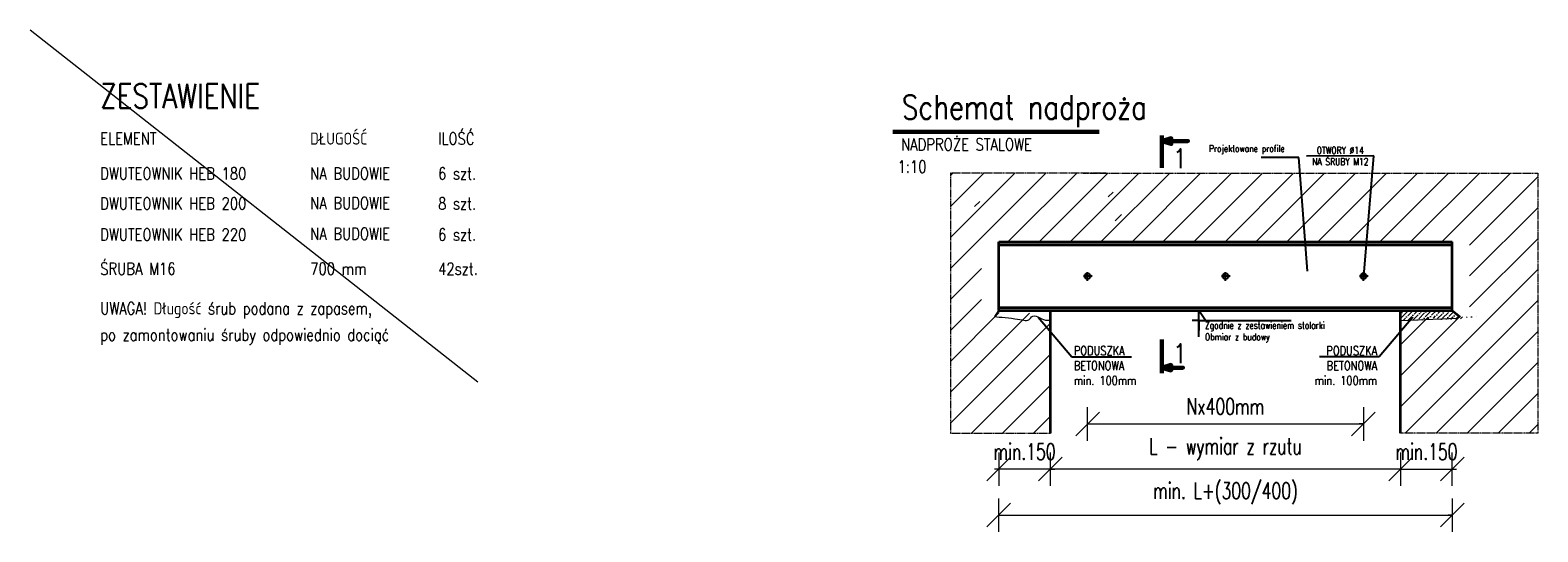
# Model space of a CAD drawing. Header units: millimetres. Extents: x 31572 to 48459, y -30932 to -25028.
# Tile 1 of 6: x 31572 to 35942, y -30613 to -29157. Entities that reach past the tile are written whole.
import ezdxf
from ezdxf.enums import TextEntityAlignment as Align

# ---------------------------------------------------------------- set-up
doc = ezdxf.new("R2010")
doc.units = ezdxf.units.MM
doc.header["$LTSCALE"] = 10
doc.linetypes.add('CENTERX2', pattern=[4, 2.5, -0.5, 0.5, -0.5])
doc.linetypes.add('HIDDEN', pattern=[0.375, 0.25, -0.125])
for name, color, linetype in [('C_axes', 1, 'CENTERX2'), ('C_contour2', 2, 'Continuous'), ('C_contour3', 3, 'Continuous'), ('C_contour_Hid', 13, 'HIDDEN'), ('C_dimension', 9, 'Continuous')]:
    doc.layers.add(name, color=color, linetype=linetype)
for name, color, linetype, lineweight in [('C_contour6', 4, 'Continuous', 60), ('C_hatch', 8, 'Continuous', 5), ('P-Linia1', 3, 'Continuous', 35), ('P-Linia4', 9, 'Continuous', 5), ('P-Szraf', 251, 'Continuous', 5), ('P-Wymiar', 254, 'Continuous', 9)]:
    doc.layers.add(name, color=color, linetype=linetype, lineweight=lineweight)
doc.styles.add('ROMANS', font='romans.shx', dxfattribs={"width": 0.7})
doc.styles.add('SIMPLEX', font='simplex.shx', dxfattribs={"width": 0.8})
doc.dimstyles.new('A25', dxfattribs={"dimscale": 27, "dimtxt": 1.75, "dimasz": 0.1, "dimexe": 0, "dimexo": 0, "dimgap": 1, "dimtad": 1, "dimdec": 0, "dimrnd": 1, "dimdsep": 46, "dimtxsty": 'ROMANS', "dimblk": '[[[[[[[[', "dimcen": 2, "dimdle": 2, "dimse1": 1, "dimse2": 1, "dimclrd": 256, "dimclrt": 1, "dimadec": 0, "dimazin": 0, "dimtfac": 1, "dimtdec": 0, "dimtix": 1, "dimtmove": 2, "dimatfit": 3, "dimldrblk": '[[[[[[[[', "dimfxl": 0, "dimtvp": 0.6, "dimtolj": 1, "dimlwd": -1, "dimarcsym": 0})
doc.dimstyles.new('C_1_10', dxfattribs={"dimtxt": 20, "dimasz": 14, "dimexe": 14, "dimexo": 14, "dimgap": 6, "dimtad": 1, "dimdec": 1, "dimrnd": 1, "dimzin": 9, "dimtxsty": 'SIMPLEX', "dimblk": 'ARCHTICK', "dimcen": 14, "dimdle": 14, "dimclrd": 256, "dimclre": 256, "dimclrt": 1, "dimadec": 1, "dimazin": 2, "dimtfac": 1, "dimtdec": 1, "dimtix": 1, "dimtmove": 2, "dimatfit": 3, "dimfxl": 14, "dimtvp": 1, "dimtolj": 1, "dimtzin": 0, "dimlwd": -1, "dimlwe": -1, "dimarcsym": 0})

# ---------------------------------------------------------------- blocks, each defined once
blk = doc.blocks.new('_ArchTick')
at = {"color": 0, "linetype": 'ByBlock', "const_width": 0.15}
blk.add_lwpolyline([(-0.5, -0.5), (0.5, 0.5)], dxfattribs=at)
blk = doc.blocks.new('[[[[[[[[')
at = {"layer": 'P-Wymiar'}
for p, q in [((0, 18), (0, -18)), ((-12.7, -12.7), (12.7, 12.7)), ((0, 0), (-4.6, 0))]:
    blk.add_line(p, q, dxfattribs=at)
blk = doc.blocks.new('*D24')
at = {"layer": 'DefPoints', "color": 0, "transparency": 16777216}
for p in [(35694.2, -29870.9), (35544.2, -29970.9), (35694.2, -30430.8)]:
    blk.add_point(p, dxfattribs=at)
at = {"layer": 'P-Wymiar', "transparency": 16777216}
for p, q in [((35541.5, -30430.8), (35538.8, -30430.8)), ((35544.2, -30430.8), (35694.2, -30430.8)), ((35696.9, -30430.8), (35699.6, -30430.8))]:
    blk.add_line(p, q, dxfattribs=at)
at = {"layer": 'P-Wymiar', "transparency": 16777216, "xscale": 2.7, "yscale": 2.7, "zscale": 2.7}
blk.add_blockref('[[[[[[[[', (35544.2, -30430.8), dxfattribs=at)
at = {"layer": 'P-Wymiar', "transparency": 16777216, "xscale": 2.7, "yscale": 2.7, "zscale": 2.7, "rotation": 180}
blk.add_blockref('[[[[[[[[', (35694.2, -30430.8), dxfattribs=at)
at = {"layer": 'P-Wymiar', "color": 1, "transparency": 16777216, "insert": (35619.2, -30380.2), "char_height": 47.25, "attachment_point": 5, "style": 'ROMANS'}
blk.add_mtext('\\A1;min.150', dxfattribs=at)
blk = doc.blocks.new('*D25')
at = {"layer": 'DefPoints', "color": 0, "transparency": 16777216}
for p in [(34379.2, -29870.9), (35694.2, -29870.9), (35694.2, -30564.3)]:
    blk.add_point(p, dxfattribs=at)
at = {"layer": 'P-Wymiar', "transparency": 16777216}
blk.add_line((34381.9, -30564.3), (35691.5, -30564.3), dxfattribs=at)
at = {"layer": 'P-Wymiar', "transparency": 16777216, "xscale": 2.7, "yscale": 2.7, "zscale": 2.7, "rotation": 180}
blk.add_blockref('[[[[[[[[', (34379.2, -30564.3), dxfattribs=at)
at = {"layer": 'P-Wymiar', "transparency": 16777216, "xscale": 2.7, "yscale": 2.7, "zscale": 2.7}
blk.add_blockref('[[[[[[[[', (35694.2, -30564.3), dxfattribs=at)
at = {"layer": 'P-Wymiar', "color": 1, "transparency": 16777216, "insert": (35036.7, -30501.3), "char_height": 47.25, "attachment_point": 5, "style": 'ROMANS'}
blk.add_mtext('\\A1;min. L+(300/400)', dxfattribs=at)
blk = doc.blocks.new('*D26')
at = {"layer": 'DefPoints', "color": 0, "transparency": 16777216}
for p in [(34529.2, -30016.9), (35544.2, -30016.9), (34529.2, -30430.8)]:
    blk.add_point(p, dxfattribs=at)
at = {"layer": 'P-Wymiar', "transparency": 16777216}
blk.add_line((35541.5, -30430.8), (34531.9, -30430.8), dxfattribs=at)
at = {"layer": 'P-Wymiar', "transparency": 16777216, "xscale": 2.7, "yscale": 2.7, "zscale": 2.7, "rotation": 180}
blk.add_blockref('[[[[[[[[', (34529.2, -30430.8), dxfattribs=at)
at = {"layer": 'P-Wymiar', "transparency": 16777216, "xscale": 2.7, "yscale": 2.7, "zscale": 2.7}
blk.add_blockref('[[[[[[[[', (35544.2, -30430.8), dxfattribs=at)
at = {"layer": 'P-Wymiar', "color": 1, "transparency": 16777216, "insert": (35036.7, -30372.3), "char_height": 47.25, "attachment_point": 5, "style": 'ROMANS'}
blk.add_mtext('\\A1;L - wymiar z rzutu', dxfattribs=at)
blk = doc.blocks.new('*D27')
at = {"layer": 'DefPoints', "color": 0, "transparency": 16777216}
for p in [(34379.2, -29870.9), (34529.2, -30016.9), (34379.2, -30430.8)]:
    blk.add_point(p, dxfattribs=at)
at = {"layer": 'P-Wymiar', "transparency": 16777216}
for p, q in [((34376.5, -30430.8), (34373.8, -30430.8)), ((34529.2, -30430.8), (34379.2, -30430.8)), ((34531.9, -30430.8), (34534.6, -30430.8))]:
    blk.add_line(p, q, dxfattribs=at)
at = {"layer": 'P-Wymiar', "transparency": 16777216, "xscale": 2.7, "yscale": 2.7, "zscale": 2.7}
blk.add_blockref('[[[[[[[[', (34379.2, -30430.8), dxfattribs=at)
at = {"layer": 'P-Wymiar', "transparency": 16777216, "xscale": 2.7, "yscale": 2.7, "zscale": 2.7, "rotation": 180}
blk.add_blockref('[[[[[[[[', (34529.2, -30430.8), dxfattribs=at)
at = {"layer": 'P-Wymiar', "color": 1, "transparency": 16777216, "insert": (34454.2, -30380.2), "char_height": 47.25, "attachment_point": 5, "style": 'ROMANS'}
blk.add_mtext('\\A1;min.150', dxfattribs=at)
blk = doc.blocks.new('*U18')
at = {"layer": 'C_axes', "lineweight": 25}
for p, q in [((13.5, 0), (-13.5, 0)), ((0, -13.5), (0, 13.5)), ((13.5, 0), (-13.5, 0))]:
    blk.add_line(p, q, dxfattribs=at)
at = {"layer": 'C_contour2'}
blk.add_circle((0, 0), 8.5, dxfattribs=at)
blk = doc.blocks.new('*D28')
at = {"layer": 'DefPoints', "color": 0, "transparency": 16777216}
for p in [(34636.7, -29857.4), (35436.7, -29870.9), (35436.7, -30299.7)]:
    blk.add_point(p, dxfattribs=at)
at = {"layer": 'P-Wymiar', "transparency": 16777216}
blk.add_line((34639.4, -30299.7), (35434, -30299.7), dxfattribs=at)
at = {"layer": 'P-Wymiar', "transparency": 16777216, "xscale": 2.7, "yscale": 2.7, "zscale": 2.7, "rotation": 180}
blk.add_blockref('[[[[[[[[', (34636.7, -30299.7), dxfattribs=at)
at = {"layer": 'P-Wymiar', "transparency": 16777216, "xscale": 2.7, "yscale": 2.7, "zscale": 2.7}
blk.add_blockref('[[[[[[[[', (35436.7, -30299.7), dxfattribs=at)
at = {"layer": 'P-Wymiar', "color": 1, "transparency": 16777216, "insert": (35036.7, -30249), "char_height": 47.25, "attachment_point": 5, "style": 'ROMANS'}
blk.add_mtext('\\A1;Nx400mm', dxfattribs=at)

msp = doc.modelspace()

# ---------------------------------------------------------------- hatches: boundary and pattern name
at = {"layer": 'C_hatch'}
h = msp.add_hatch(dxfattribs=at)
h.set_pattern_fill('ANSI36', color=256, scale=3, style=0)
h.set_pattern_definition([(45, (32741.307, -37322.365), (5.051394, 18.521778), [23.8125, -4.7625, 0, -4.7625])])
h.paths.add_polyline_path([(35716.99, -29988.67), (35694.47, -29970.32), (35544.22, -29970.89), (35544.22, -29998.4), (35595.02, -29998.44), (35595.81, -29998.48), (35596.61, -29998.51), (35597.4, -29998.55), (35598.2, -29998.58), (35599, -29998.61), (35599.79, -29998.63), (35600.59, -29998.65), (35601.38, -29998.66), (35602.18, -29998.67), (35602.97, -29998.67), (35603.77, -29998.66), (35604.56, -29998.65), (35605.36, -29998.62), (35606.15, -29998.58), (35606.95, -29998.54), (35607.74, -29998.48), (35608.54, -29998.41), (35609.34, -29998.33), (35610.13, -29998.23), (35610.93, -29998.12), (35611.72, -29998.01), (35612.52, -29997.88), (35613.32, -29997.74), (35614.11, -29997.59), (35614.91, -29997.44), (35615.7, -29997.28), (35616.5, -29997.11), (35617.29, -29996.93), (35618.09, -29996.76), (35618.89, -29996.57), (35619.68, -29996.38), (35620.47, -29996.19), (35621.27, -29996), (35622.06, -29995.8), (35622.86, -29995.61), (35623.65, -29995.41), (35624.44, -29995.22), (35625.24, -29995.02), (35626.03, -29994.83), (35626.82, -29994.64), (35627.61, -29994.45), (35628.4, -29994.27), (35629.19, -29994.09), (35629.98, -29993.92), (35630.77, -29993.76), (35631.56, -29993.6), (35632.35, -29993.45), (35633.13, -29993.31), (35633.92, -29993.17), (35634.71, -29993.05), (35635.49, -29992.93), (35636.28, -29992.83), (35637.06, -29992.74), (35637.84, -29992.67), (35638.62, -29992.6), (35639.41, -29992.55), (35640.19, -29992.52), (35640.96, -29992.5), (35641.74, -29992.49), (35642.52, -29992.51), (35643.3, -29992.54), (35644.07, -29992.59), (35644.85, -29992.66), (35645.62, -29992.75), (35646.39, -29992.86), (35647.17, -29992.99), (35647.94, -29993.14), (35648.71, -29993.31), (35649.47, -29993.5), (35650.24, -29993.71), (35651.01, -29993.92), (35651.78, -29994.13), (35652.55, -29994.35), (35653.32, -29994.56), (35654.1, -29994.76), (35654.87, -29994.95), (35655.65, -29995.13), (35656.43, -29995.3), (35657.21, -29995.46), (35657.99, -29995.61), (35658.78, -29995.75), (35659.57, -29995.88), (35660.36, -29996), (35661.16, -29996.11), (35661.95, -29996.21), (35662.76, -29996.3), (35663.57, -29996.39), (35664.38, -29996.46), (35665.19, -29996.53), (35666.01, -29996.59), (35666.84, -29996.65), (35667.67, -29996.69), (35668.5, -29996.73), (35669.34, -29996.76), (35670.19, -29996.79), (35671.04, -29996.81), (35671.9, -29996.82), (35672.76, -29996.83), (35673.63, -29996.83), (35674.5, -29996.82), (35675.39, -29996.81), (35676.27, -29996.8), (35677.17, -29996.78), (35678.07, -29996.76), (35678.98, -29996.73), (35679.9, -29996.7), (35680.83, -29996.67), (35681.76, -29996.63), (35682.7, -29996.59), (35683.65, -29996.54), (35684.61, -29996.5), (35685.58, -29996.45), (35686.55, -29996.39), (35687.54, -29996.34), (35688.53, -29996.28), (35689.53, -29996.23), (35690.55, -29996.17), (35691.57, -29996.11), (35692.6, -29996.05), (35693.64, -29995.99), (35694.7, -29995.93), (35695.76, -29995.87), (35696.83, -29995.8), (35697.91, -29995.74), (35699, -29995.68), (35700.09, -29995.61), (35701.2, -29995.55), (35702.31, -29995.48), (35703.42, -29995.41), (35704.55, -29995.35), (35705.67, -29995.28), (35706.81, -29995.21), (35707.94, -29995.14), (35709.09, -29995.07), (35710.23, -29995), (35711.38, -29994.92), (35712.53, -29994.85), (35713.69, -29994.78), (35714.84, -29994.7), (35716, -29994.62), (35717.16, -29994.55), (35718.32, -29994.47), (35719.48, -29994.39), (35720.64, -29994.3), (35721.8, -29994.22), (35722.95, -29994.14), (35724.11, -29994.05), (35725.26, -29993.96), (35726.41, -29993.88), (35727.56, -29993.79), (35728.71, -29993.69), (35729.85, -29993.6), (35730.99, -29993.51), (35732.12, -29993.41), (35733.25, -29993.31), (35734.37, -29993.21), (35735.49, -29993.11), (35736.6, -29993.01), (35737.7, -29992.91), (35738.79, -29992.8), (35739.88, -29992.69), (35740.96, -29992.59), (35742.03, -29992.47), (35743.09, -29992.36), (35744.15, -29992.25), (35745.19, -29992.13), (35746.22, -29992.01), (35747.24, -29991.89), (35748.25, -29991.77), (35749.25, -29991.64), (35750.23, -29991.51), (35751.21, -29991.38), (35752.17, -29991.25), (35753.11, -29991.12), (35754.05, -29990.98), (35754.96, -29990.85), (35755.87, -29990.71), (35756.76, -29990.56), (35757.63, -29990.42), (35758.48, -29990.27), (35759.32, -29990.12), (35760.15, -29989.97), (35760.95, -29989.81), (35761.74, -29989.66), (35762.51, -29989.5), (35763.26, -29989.34), (35763.99, -29989.17), (35764.7, -29989), (35765.39, -29988.83), (35766.06, -29988.66), (35766.71, -29988.48)])
h = msp.add_hatch(dxfattribs=at)
h.set_pattern_fill('ANSI36', color=256, scale=3, style=0)
h.set_pattern_definition([(45, (32796.307, -37322.365), (5.051394, 18.521778), [23.8125, -4.7625, 0, -4.7625])])
h.paths.add_polyline_path([(34466.8, -29996.99), (34466.74, -29997.02), (34466.71, -29997.05)])
at = {"layer": 'P-Linia4'}
h = msp.add_hatch(dxfattribs=at)
h.set_pattern_fill('ANSI31', color=250, scale=20)
h.set_pattern_definition([(45, (-2581.394, -18245.875), (-44.90128, 44.90128), [])])
edge = h.paths.add_edge_path(flags=16)
edge.add_arc((34336.71, -29681.33), 30, 0, 360)
h.paths.add_polyline_path([(34677.92, -29618.29), (34704.92, -29610.19), (34704.92, -29618.29), (34704.92, -29626.39)], flags=16)
h.paths.add_polyline_path([(34696.7, -29710.78), (34735.37, -29710.78), (34735.37, -29626.78), (34696.7, -29626.78)], flags=16)
h.paths.add_polyline_path([(34335.9, -29706.64), (34332.52, -29706.64), (34332.52, -29656.02), (34335.9, -29656.02)], flags=0)
h.paths.add_polyline_path([(34077.05, -29958.96), (34077.43, -29958.88), (34077.78, -29958.77)])
h.paths.add_polyline_path([(34085.9, -29953.22), (34086.07, -29953.02), (34086.42, -29952.57)])
h.paths.add_polyline_path([(34134.64, -29958.95), (34135.03, -29958.97), (34135.45, -29958.97)])
h.paths.add_polyline_path([(34084.84, -29954.46), (34085.07, -29954.21), (34085.38, -29953.85)])
h.paths.add_polyline_path([(34136.26, -29958.97), (34136.64, -29958.98), (34137.06, -29958.96)])
h.paths.add_polyline_path([(34083.7, -29955.56), (34084, -29955.31), (34084.28, -29955.03)])
h.paths.add_polyline_path([(34137.86, -29958.93), (34138.24, -29958.92), (34138.66, -29958.9)])
h.paths.add_polyline_path([(34082.5, -29956.52), (34082.82, -29956.3), (34083.11, -29956.06)])
h.paths.add_polyline_path([(34139.46, -29958.84), (34139.82, -29958.82), (34140.26, -29958.78)])
h.paths.add_polyline_path([(34081.23, -29957.32), (34081.56, -29957.15), (34081.87, -29956.94)])
h.paths.add_polyline_path([(34141.05, -29958.72), (34141.39, -29958.69), (34141.85, -29958.64)])
h.paths.add_polyline_path([(34079.89, -29958), (34080.24, -29957.85), (34080.57, -29957.68)])
h.paths.add_polyline_path([(34142.64, -29958.56), (34142.9, -29958.54), (34143.43, -29958.48)])
h.paths.add_polyline_path([(34078.5, -29958.54), (34078.86, -29958.43), (34079.2, -29958.28)])
h.paths.add_polyline_path([(34075.55, -29959.27), (34075.94, -29959.21), (34076.3, -29959.13)])
at = {"layer": 'P-Szraf'}
h = msp.add_hatch(dxfattribs=at)
h.set_pattern_fill('ANSI31', color=256, scale=20)
h.set_pattern_definition([(45, (-315298.195, 245549.936), (-44.901281, 44.901281), [])])
h.paths.add_polyline_path([(35942.19, -30326.33), (35942.19, -29572.19), (34239.22, -29572.19), (34239.22, -30326.33), (34529.22, -30326.33), (34529.22, -29980.06), (34329.22, -29975.66), (34329.22, -29768.5), (35744.22, -29773.27), (35744.22, -29990), (35544.22, -29990), (35544.22, -30326.33)])

# ---------------------------------------------------------------- linework, layer by layer
at = {"layer": 'C_contour6', "color": 6}
msp.add_line((34072.67, -29452.07), (34670.85, -29452.07), dxfattribs=at)
at = {"layer": 'C_contour6', "color": 6, "linetype": 'Continuous', "flags": 128}
for points in [[(34852.51, -29462.73), (34852.51, -29478.93), (34879.51, -29470.83), (34879.51, -29478.93), (34927.77, -29478.93), (34879.51, -29478.93), (34879.51, -29487.03), (34852.51, -29478.93), (34852.51, -29556.93)], [(34852.02, -30152.74), (34852.02, -30136.54), (34879.02, -30144.64), (34879.02, -30136.54), (34913.26, -30136.54), (34879.02, -30136.54), (34879.02, -30128.44), (34852.02, -30136.54), (34852.02, -30054.99)]]:
    msp.add_lwpolyline(points, dxfattribs=at)
at = {"layer": 'C_contour_Hid', "lineweight": 5}
for p, q in [((34239.22, -29572.19), (34239.22, -30326.33)), ((34690.72, -29572.19), (34239.22, -29572.19)), ((34624.22, -29572.19), (35942.19, -29572.19)), ((35942.19, -29572.19), (35942.19, -30326.33)), ((34239.22, -30326.33), (34529.22, -30326.33)), ((35942.19, -30326.33), (35544.22, -30326.33))]:
    msp.add_line(p, q, dxfattribs=at)
at = {"layer": 'C_dimension'}
for p, q in [((34959.64, -29999.71), (34959.64, -29970.89)), ((34979, -29999.71), (34959.64, -29970.89)), ((34959.64, -29999.71), (34940.27, -29999.71)), ((34959.64, -29999.71), (34959.64, -30028.54)), ((34959.64, -30047.45), (34959.64, -29999.71)), ((34959.64, -29999.71), (34979, -29999.71)), ((34979, -29999.71), (35227.16, -29999.71))]:
    msp.add_line(p, q, dxfattribs=at)
at = {"layer": 'C_hatch'}
msp.add_line((34368.32, -29988.23), (34379.22, -29970.89), dxfattribs=at)
msp.add_lwpolyline([(35717.24, -29988.87), (35708.48, -29993.93), (35544.22, -30000.87)], dxfattribs=at)
msp.add_open_spline([(34368.32, -29988.23), (34380.54, -29989.79), (34445.31, -29994.31), (34463.89, -30004.06), (34481.22, -29977.59), (34506.2, -30000.83), (34524.51, -29998.9), (34529.22, -29998.4)], degree=3, knots=[70.9988664, 70.9988664, 70.9988664, 70.9988664, 107.8730382, 143.4277722, 150.920335, 192.3172541, 206.7482713, 206.7482713, 206.7482713, 206.7482713], dxfattribs=at)
at = {"layer": 'P-Linia1'}
for p, q in [((34379.22, -29970.89), (34379.22, -29770.89)), ((35694.22, -29970.89), (35694.22, -29770.89)), ((34529.22, -30326.33), (34529.22, -29970.89)), ((34529.22, -30326.33), (34529.22, -29970.89)), ((35544.22, -30326.33), (35544.22, -29970.89))]:
    msp.add_line(p, q, dxfattribs=at)
for points in [[(34379.22, -29770.89), (35694.22, -29770.89)], [(34379.22, -29779.89), (35694.22, -29779.89)], [(34379.22, -29962.12), (35694.22, -29962.12)], [(34379.22, -29970.89), (35694.22, -29970.89)]]:
    msp.add_lwpolyline(points, dxfattribs=at)
at = {"layer": 'P-Linia4', "lineweight": 35}
msp.add_line((35694.22, -29970.12), (35717.24, -29988.87), dxfattribs=at)
at = {"layer": 'P-Wymiar'}
msp.add_line((32869.43, -30178.38), (31571.57, -29157.07), dxfattribs=at)

# ---------------------------------------------------------------- block references
at = {"color": 0, "linetype": 'ByBlock', "lineweight": -2, "transparency": 16777216}
for p in [(34636.72, -29870.89), (35036.72, -29870.89), (35436.72, -29870.89)]:
    msp.add_blockref('*U18', p, dxfattribs=at)

# ---------------------------------------------------------------- texts
at = {"layer": 'C_contour2', "color": 1, "char_height": 20, "attachment_point": 5, "style": 'SIMPLEX'}
for s, insert in [('Projektowane profile', (35098.56, -29503.93)), ('OTWORY %%C14 \\PNA ŚRUBY M12', (35369.45, -29522.31))]:
    msp.add_mtext(s, dxfattribs=dict(at, insert=insert))
at = {"layer": 'C_contour3', "linetype": 'Continuous', "style": 'SIMPLEX', "width": 0.8}
for s, p in [('ELEMENT', (31774.66, -29471.81)), ('DŁUGOŚĆ', (32383.3, -29471.81)), ('ILOŚĆ', (32754.13, -29471.81)), ('NADPROŻE STALOWE ', (34096.15, -29488.71)), (' 1:10', (34066.77, -29553.3)), ('DWUTEOWNIK HEB 180', (31774.66, -29573.18)), ('NA BUDOWIE', (32383.3, -29573.18)), ('6 szt.', (32754.13, -29573.18)), ('DWUTEOWNIK HEB 200', (31774.66, -29660.04)), ('NA BUDOWIE', (32383.3, -29658.81)), ('8 szt.', (32754.13, -29660.04)), ('DWUTEOWNIK HEB 220', (31774.66, -29750.36)), ('NA BUDOWIE', (32383.3, -29747.77)), ('6 szt.', (32754.13, -29750.36)), ('ŚRUBA M16', (31774.66, -29849.36)), ('700 mm', (32383.3, -29849.36)), ('42szt.', (32754.13, -29849.36)), ('UWAGA! Długość śrub podana z zapasem, ', (31774.66, -29964.25)), ('po zamontowaniu śruby odpowiednio dociąć', (31774.66, -30040.91))]:
    msp.add_text(s, height=35, dxfattribs=at).set_placement(p, align=Align.MIDDLE_LEFT)
at = {"layer": 'C_contour6', "color": 6, "linetype": 'Continuous', "lineweight": 25, "style": 'SIMPLEX', "width": 0.8}
msp.add_text('ZESTAWIENIE', height=70, dxfattribs=at).set_placement((31774.66, -29348.04), align=Align.MIDDLE_LEFT)
at = {"layer": 'C_contour6', "color": 6, "linetype": 'Continuous', "style": 'SIMPLEX', "width": 0.8}
for s, height, p in [('Schemat nadproża', 70, (34098.68, -29380.45)), ('1', 56, (34885.29, -29529.42)), ('1', 56, (34884.81, -30095.25))]:
    msp.add_text(s, height=height, dxfattribs=at).set_placement(p, align=Align.MIDDLE_LEFT)
at = {"layer": 'C_dimension', "color": 1, "insert": (34977.23, -30063.77), "char_height": 20, "attachment_point": 7, "style": 'SIMPLEX'}
msp.add_mtext('Zgodnie z zestawieniem stolarki\\PObmiar z budowy', dxfattribs=at)
at = {"layer": 'C_dimension', "color": 1, "lineweight": 25, "char_height": 26, "style": 'SIMPLEX'}
for insert, attachment_point in [((34597.18, -30074), 1), ((35476.27, -30074), 3)]:
    msp.add_mtext('PODUSZKA ^JBETONOWA\\Pmin. 100mm', dxfattribs=dict(at, insert=insert, attachment_point=attachment_point))

# ---------------------------------------------------------------- dimensions: what is measured, and where the dimension line sits
at = {"layer": 'P-Wymiar'}
for base, p1, p2, text, picture, middle in [((34379.22, -30430.82), (34529.22, -30016.92), (34379.22, -29870.89), 'min.<>', '*D27', (34454.22, -30380.19)), ((35694.22, -30564.28), (34379.22, -29870.89), (35694.22, -29870.89), 'min. L+(300/400)', '*D25', (35036.72, -30501.28)), ((35436.72, -30299.66), (34636.72, -29857.39), (35436.72, -29870.89), 'Nx400mm', '*D28', (35036.72, -30249.04)), ((35694.22, -30430.82), (35544.22, -29970.89), (35694.22, -29870.89), 'min.<>', '*D24', (35619.22, -30380.19)), ((34529.22, -30430.82), (35544.22, -30016.92), (34529.22, -30016.92), 'L - wymiar z rzutu', '*D26', (35036.72, -30372.32))]:
    dim = msp.add_linear_dim(base=base, p1=p1, p2=p2, text=text, dimstyle='A25', dxfattribs=at)
    dim.commit()
    dim.dimension.update_dxf_attribs({"geometry": picture, "text_midpoint": middle})

# ---------------------------------------------------------------- leaders
at = {"layer": 'C_dimension'}
msp.add_leader([(35274.69, -29856.91), (35248.84, -29526.69), (35140.33, -29526.69)], dimstyle='C_1_10', dxfattribs=at)
msp.add_leader([(35436.38, -29882.39), (35466.97, -29522.15), (35271.94, -29522.47)], dimstyle='C_1_10', override={"dimgap": 6, "dimtad": 0}, dxfattribs=at)
at = {"layer": 'C_dimension', "lineweight": 25}
for points in [[(34493.25, -29989.63), (34591.19, -30105.41), (34763.84, -30104.89)], [(35580.2, -29989.63), (35482.26, -30105.41), (35309.6, -30104.89)]]:
    msp.add_leader(points, dimstyle='C_1_10', override={"dimgap": 6, "dimtad": 0}, dxfattribs=at)

doc.saveas('drawing.dxf')
